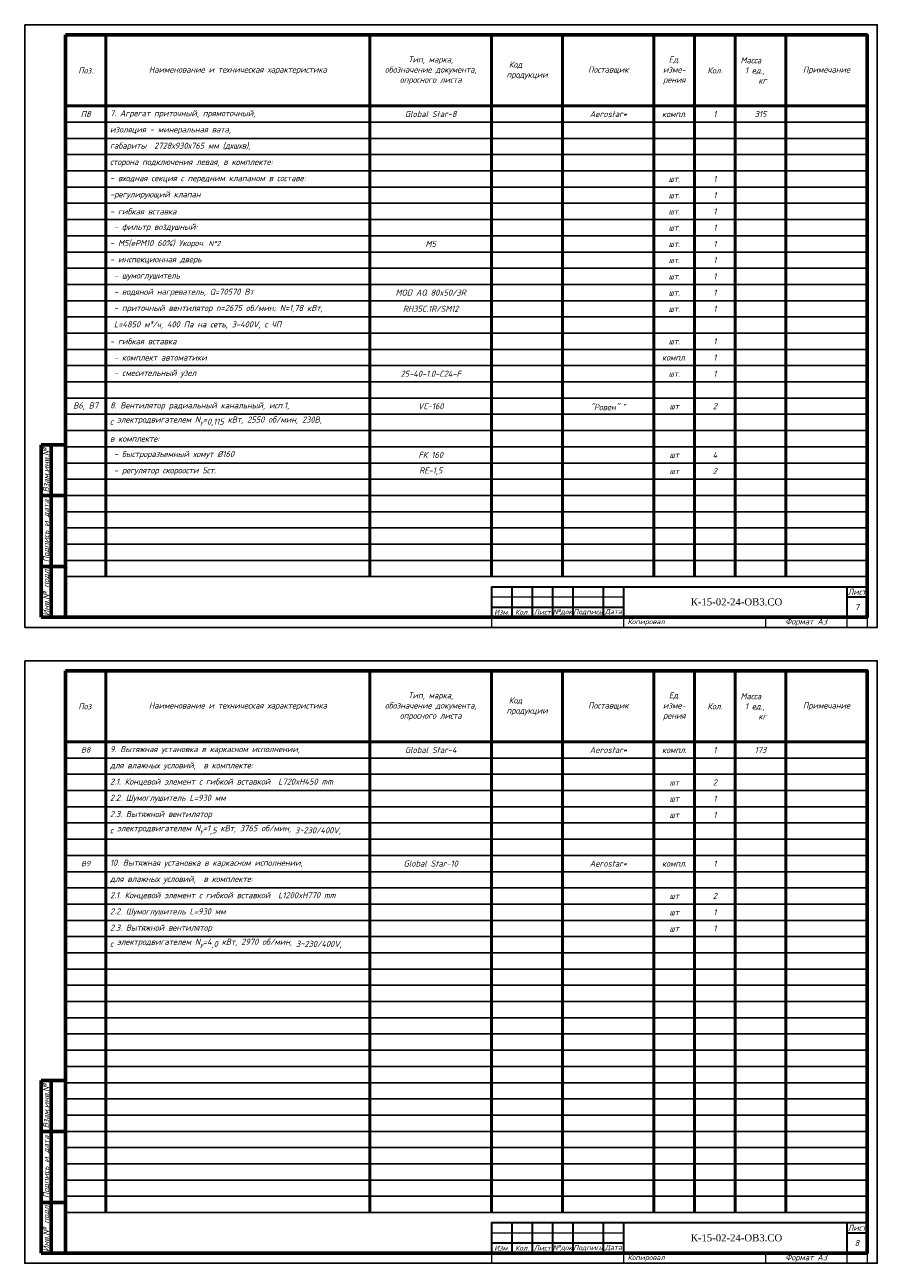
# Model space of a CAD drawing. Header units: millimetres. Extents: x 1968263 to 2088132, y -462280 to -24812.
# Tile 4 of 8: x 2042322 to 2084322, y -294451 to -233408. Entities that reach past the tile are written whole.
import ezdxf
from ezdxf.enums import TextEntityAlignment as Align

# ---------------------------------------------------------------- set-up
doc = ezdxf.new("R2010")
doc.units = ezdxf.units.MM
doc.header["$MEASUREMENT"] = 0
doc.layers.get('0').update_dxf_attribs({"lineweight": 18})
doc.layers.add('AP_штамп', color=150, linetype='Continuous', lineweight=25)
doc.layers.add('ОВ формат + ОД', color=251, linetype='Continuous')
doc.styles.add('AP_штамп', font='isocpeui.ttf')
doc.styles.add('Iso300', font='isocpeui.ttf', dxfattribs={"height": 300})
doc.styles.add('TNM', font='simplex.shx', dxfattribs={"width": 0.8})
doc.styles.add('курсив', font='isocpeui.ttf')

# ---------------------------------------------------------------- blocks, each defined once
blk = doc.blocks.new('ИНВ №')
at = {"color": 7, "lineweight": 60, "ltscale": 10}
for p, q in [((-1200, 8500), (-1200, 0)), ((-700, 8500), (-700, 0)), ((0, 8500), (0, 0)), ((0, 6000), (-1200, 6000))]:
    blk.add_line(p, q, dxfattribs=at)
at = {"lineweight": 60, "ltscale": 10}
blk.add_line((0, 8500), (-1200, 8500), dxfattribs=at)
at = {"color": 7, "lineweight": 60}
for p, q in [((0, 8500), (-1200, 8500)), ((0, 2500), (-1200, 2500)), ((0, 0), (-1200, 0))]:
    blk.add_line(p, q, dxfattribs=at)
at = {"color": 7, "lineweight": -3, "style": 'Iso300'}
for s, p in [('Взам.инв.№', (-950, 7250)), ('Подпись и дата', (-950, 4250)), ('Инв.№ подл.', (-950, 1250))]:
    blk.add_text(s, height=300, rotation=90, dxfattribs=at).set_placement(p, align=Align.MIDDLE_CENTER)
blk = doc.blocks.new('*T24')
at = {"color": 0, "linetype": 'ByBlock', "lineweight": 50, "transparency": 16777216}
for p, q in [((0, 0), (39500, 0)), ((0, 0), (0, -3500)), ((2000, 0), (2000, -3500)), ((15000, 0), (15000, -3500)), ((21000, 0), (21000, -3500)), ((24500, 0), (24500, -3500)), ((29000, 0), (29000, -3500)), ((31000, 0), (31000, -3500)), ((33000, 0), (33000, -3500)), ((35500, 0), (35500, -3500)), ((39500, 0), (39500, -3500)), ((0, -3500), (39500, -3500))]:
    blk.add_line(p, q, dxfattribs=at)
at = {"color": 0, "transparency": 16777216, "attachment_point": 5, "style": 'Iso300'}
for s, insert, char_height, width in [('Тип, марка,\\Pобозначение документа,\\Pопросного листа', (18000, -1750), 300, 5700), ('Ед. изме- рения', (30000, -1750), 300, 1700), ('Поз.', (1000, -1750), 300, 1700), ('{\\H1.2x;Наименование и техническая характеристика }', (8500, -1750), 250, 12700), ('Код       продукции', (22750, -1750), 300, 3200), ('Поставщик', (26750, -1750), 300, 4200), ('Кол.', (32000, -1750), 300, 1700), ('Масса        1 ед.,       кг', (34250, -1750), 300, 2200), ('Примечание', (37500, -1750), 300, 3700)]:
    blk.add_mtext(s, dxfattribs=dict(at, insert=insert, char_height=char_height, width=width))
blk = doc.blocks.new('*T25')
at = {"color": 0, "linetype": 'ByBlock', "lineweight": 50, "transparency": 16777216}
for p, q in [((0, 0), (2000, 0)), ((0, 0), (0, -23200)), ((2000, 0), (2000, -23200)), ((15000, 0), (39500, 0)), ((15000, 0), (15000, -23200)), ((21000, 0), (21000, -23200)), ((24500, 0), (24500, -23200)), ((29000, 0), (29000, -23200)), ((31000, 0), (31000, -23200)), ((33000, 0), (33000, -23200)), ((35500, 0), (35500, -23200)), ((39500, 0), (39500, -23200))]:
    blk.add_line(p, q, dxfattribs=at)
at = {"color": 0, "linetype": 'ByBlock', "lineweight": 25, "transparency": 16777216}
for p, q in [((2000, 0), (15000, 0)), ((0, -800), (39500, -800)), ((0, -1600), (39500, -1600)), ((0, -2400), (39500, -2400)), ((0, -3200), (39500, -3200)), ((0, -4000), (39500, -4000)), ((0, -4800), (39500, -4800)), ((0, -5600), (39500, -5600)), ((0, -6400), (39500, -6400)), ((0, -7200), (39500, -7200)), ((0, -8000), (39500, -8000)), ((0, -8800), (39500, -8800)), ((0, -9600), (39500, -9600)), ((0, -10400), (39500, -10400)), ((0, -11200), (39500, -11200)), ((0, -12000), (39500, -12000)), ((0, -12800), (39500, -12800)), ((0, -13600), (39500, -13600)), ((0, -14400), (39500, -14400)), ((0, -15200), (39500, -15200)), ((0, -16000), (39500, -16000)), ((0, -16800), (39500, -16800)), ((0, -17600), (39500, -17600)), ((0, -18400), (39500, -18400)), ((0, -19200), (39500, -19200)), ((0, -20000), (39500, -20000)), ((0, -20800), (39500, -20800)), ((0, -21600), (39500, -21600)), ((0, -22400), (39500, -22400)), ((0, -23200), (39500, -23200))]:
    blk.add_line(p, q, dxfattribs=at)
at = {"color": 0, "transparency": 16777216, "char_height": 300}
for s, insert, width, attachment_point, style in [('П8', (1000, -400), 1900, 5, 'Iso300'), ('{\\C256;7. Агрегат приточный, прямоточный, }', (2200, -400), 12600, 4, 'Iso300'), ('Global Star-8', (18000, -400), 5600, 5, 'Iso300'), ('Aerostar*', (26750, -400), 4400, 5, 'Iso300'), ('компл.', (30000, -400), 1900, 5, 'Iso300'), ('1', (32000, -400), 1900, 5, 'Iso300'), ('315', (34250, -400), 2400, 5, 'Iso300'), ('изоляция - минеральная вата,', (2200, -1200), 12600, 4, 'Iso300'), ('габариты  2728х930х765 мм (дхшхв), ', (2200, -2000), 12600, 4, 'Iso300'), ('сторона подключения {\\C1;левая, в\\C256; комплекте: }', (2200, -2800), 12600, 4, 'Iso300'), ('{\\C3;- входная секция с передним клапаном в составе:}', (2200, -3600), 12600, 4, 'Iso300'), ('шт.', (30000, -3600), 1900, 5, 'Iso300'), ('1', (32000, -3600), 1900, 5, 'Iso300'), ('-{\\C3;регулирующий клапан}', (2200, -4400), 12600, 4, 'Iso300'), ('1', (32000, -4400), 1900, 5, 'Iso300'), ('шт.', (30000, -4400), 1900, 5, 'Iso300'), ('- гибкая вставка', (2200, -5200), 12600, 4, 'Iso300'), ('шт.', (30000, -5200), 1900, 5, 'Iso300'), ('1', (32000, -5200), 1900, 5, 'Iso300'), ('{\\C256; \\C3;- фильтр воздушный: }', (2200, -6000), 12600, 4, 'Iso300'), ('шт.', (30000, -6000), 1900, 5, 'Iso300'), ('1', (32000, -6000), 1900, 5, 'Iso300'), ('- {\\C256;M5(ePM10 60%) Укороч. \\H0.83333x;N°2}', (2200, -6800), 12600, 4, 'Iso300'), ('М5', (18000, -6800), 5900, 5, 'Iso300'), ('шт.', (30000, -6800), 1900, 5, 'Iso300'), ('1', (32000, -6800), 1900, 5, 'Iso300'), ('- инспекционная дверь', (2200, -7600), 12600, 4, 'Iso300'), ('шт.', (30000, -7600), 1900, 5, 'Iso300'), ('1', (32000, -7600), 1900, 5, 'Iso300'), ('{\\C256; - шумоглушитель}', (2200, -8400), 12600, 4, 'Iso300'), ('шт.', (30000, -8400), 1900, 5, 'Iso300'), ('1', (32000, -8400), 1900, 5, 'Iso300'), ('{\\C3; - водяной нагреватель, Q=70570 Вт}', (2200, -9200), 12600, 4, 'Iso300'), ('{\\C256;MOD AQ 80x50/3R}', (18000, -9200), 5900, 5, 'Iso300'), ('шт.', (30000, -9200), 1900, 5, 'Iso300'), ('1', (32000, -9200), 1900, 5, 'Iso300'), (' -{\\C3; приточный вентилятор n=2675 об/мин; N=1,78 кВт, }', (2200, -10000), 12600, 4, 'Iso300'), ('{\\C256;RH35C.1R/SM12}', (18000, -10000), 5900, 5, 'Iso300'), ('шт.', (30000, -10000), 1900, 5, 'Iso300'), ('1', (32000, -10000), 1900, 5, 'Iso300'), ('{\\C3; L=4850 м³/ч, 400 Па на сеть, 3-400V, с ЧП}', (2200, -10800), 12600, 4, 'Iso300'), ('- гибкая вставка', (2200, -11600), 12600, 4, 'Iso300'), ('шт.', (30000, -11600), 1900, 5, 'Iso300'), ('1', (32000, -11600), 1900, 5, 'Iso300'), ('{\\C256; - комплект автоматики\\P}', (2200, -12400), 12600, 4, 'Iso300'), ('компл.', (30000, -12400), 1900, 5, 'Iso300'), ('1', (32000, -12400), 1900, 5, 'Iso300'), ('{\\C256; - cмесительный узел}', (2200, -13200), 12600, 4, 'Iso300'), ('{\\C1;25-40-1.0-C24-F}', (18000, -13200), 5900, 5, 'Iso300'), ('шт.', (30000, -13200), 1900, 5, 'Iso300'), ('1', (32000, -13200), 1900, 5, 'курсив'), ('В6, В7', (1000, -14800), 1900, 5, 'Iso300'), ('\\A1;{\\C256;8. Вентилятор радиальный канальный, исп.1,}', (2200, -14800), 12600, 4, 'Iso300'), ('VC-160', (18000, -14800), 5900, 5, 'Iso300'), ('\\A1;{\\C256;"Ровен" \\H0.7x;\\S*^ ;}', (26750, -14800), 4400, 5, 'Iso300'), ('2', (32000, -14800), 1900, 5, 'Iso300'), ('шт', (30000, -14800), 1900, 5, 'Iso300'), ('{\\C256;с\\A1; электродвигателем N\\H0.7x;\\S^ у;\\H1.4286x;=\\A0;\\H0.99998x;0,115 \\A1;кВт, 2550 об/мин, 230В, }', (2200, -15600), 12600, 4, 'Iso300'), ('\\A1;{\\C256;в комплекте:}', (2200, -16400), 12600, 4, 'Iso300'), ('\\A1;{\\C256; - быстроразъемный хомут %%C160}', (2200, -17200), 12600, 4, 'Iso300'), ('{\\C256;FК 160}', (18000, -17200), 5900, 5, 'Iso300'), ('шт', (30000, -17200), 1900, 5, 'Iso300'), ('4', (32000, -17200), 1900, 5, 'Iso300'), ('\\A1;{\\C256; - регулятор скороости 5ст.}', (2200, -18000), 12600, 4, 'Iso300'), ('{\\C256;RЕ-1,5}', (18000, -18000), 5900, 5, 'Iso300'), ('шт', (30000, -18000), 1900, 5, 'Iso300'), ('2', (32000, -18000), 1900, 5, 'Iso300')]:
    blk.add_mtext(s, dxfattribs=dict(at, insert=insert, width=width, attachment_point=attachment_point, style=style))
blk = doc.blocks.new('*T55')
at = {"layer": 'AP_штамп', "color": 0, "linetype": 'Continuous', "lineweight": 30, "transparency": 16777216}
for p, q in [((0, 0), (6500, 0)), ((1000, 0), (1000, -1000)), ((2000, 0), (2000, -1000)), ((3000, 0), (3000, -1000)), ((4000, 0), (4000, -1000)), ((5500, 0), (5500, -1000)), ((17504, 0), (18500, 0)), ((17504, -500), (18500, -500)), ((2000, -1000), (3000, -1000)), ((4000, -1000), (5500, -1000))]:
    blk.add_line(p, q, dxfattribs=at)
at = {"layer": 'AP_штамп', "color": 0, "linetype": 'Continuous', "lineweight": 35, "transparency": 16777216}
for p, q in [((0, 0), (0, -1500)), ((6500, 0), (17504, 0)), ((6500, 0), (6500, -1500)), ((17504, 0), (17504, -1500)), ((18500, 0), (18500, -1500)), ((0, -1000), (2000, -1000)), ((1000, -1000), (1000, -1500)), ((2000, -1000), (2000, -1500)), ((3000, -1000), (4000, -1000)), ((3000, -1000), (3000, -1500)), ((4000, -1000), (4000, -1500)), ((5500, -1000), (6500, -1000)), ((5500, -1000), (5500, -1500)), ((0, -1500), (18500, -1500))]:
    blk.add_line(p, q, dxfattribs=at)
at = {"layer": 'AP_штамп', "color": 0, "linetype": 'Continuous', "lineweight": -2, "transparency": 16777216}
blk.add_line((0, -500), (6500, -500), dxfattribs=at)
at = {"layer": 'Defpoints', "color": 8, "linetype": 'ByBlock', "lineweight": 0, "transparency": 16777216}
for p, q in [((0, -1500), (0, -2000)), ((6500, -1500), (6500, -2000)), ((13500, -1500), (13500, -2000)), ((17504, -1500), (17504, -2000)), ((18500, -1500), (18500, -2000)), ((0, -2000), (18500, -2000))]:
    blk.add_line(p, q, dxfattribs=at)
at = {"layer": 'AP_штамп', "color": 0, "transparency": 16777216}
for s, insert, char_height, width, attachment_point, style in [('\\A1;{\\fTimes New Roman|b0|i0|c204|p18;\\W1; К-15-02-24-ОВ3.СО}', (12002, -750), 350, 11002.54, 5, 'TNM'), ('Лист', (18002, -250), 300, 995.46, 5, 'Iso300'), ('Изм.', (500, -1250), 250, 999, 5, 'AP_штамп'), ('Кол.', (1500, -1250), 250, 999, 5, 'AP_штамп'), ('Лист', (2500, -1250), 250, 999, 5, 'AP_штамп'), ('№док', (3500, -1250), 250, 999, 5, 'AP_штамп'), ('Подпись', (4750, -1250), 250, 1499, 5, 'AP_штамп'), ('Дата', (6000, -1250), 250, 999, 5, 'AP_штамп'), ('7', (18002, -1000), 300, 995.46, 5, 'Iso300'), ('Копировал', (6700, -1750), 250, 6600, 4, 'AP_штамп'), ('Формат А3', (15502, -1750), 300, 4002.54, 5, 'Iso300')]:
    blk.add_mtext(s, dxfattribs=dict(at, insert=insert, char_height=char_height, width=width, attachment_point=attachment_point, style=style))
blk = doc.blocks.new('*T46')
at = {"color": 0, "linetype": 'ByBlock', "lineweight": 50, "transparency": 16777216}
for p, q in [((0, 0), (39500, 0)), ((0, 0), (0, -3500)), ((2000, 0), (2000, -3500)), ((15000, 0), (15000, -3500)), ((21000, 0), (21000, -3500)), ((24500, 0), (24500, -3500)), ((29000, 0), (29000, -3500)), ((31000, 0), (31000, -3500)), ((33000, 0), (33000, -3500)), ((35500, 0), (35500, -3500)), ((39500, 0), (39500, -3500)), ((0, -3500), (39500, -3500))]:
    blk.add_line(p, q, dxfattribs=at)
at = {"color": 0, "transparency": 16777216, "attachment_point": 5, "style": 'Iso300'}
for s, insert, char_height, width in [('Тип, марка,\\Pобозначение документа,\\Pопросного листа', (18000, -1750), 300, 5700), ('Ед. изме- рения', (30000, -1750), 300, 1700), ('Поз.', (1000, -1750), 300, 1700), ('{\\H1.2x;Наименование и техническая характеристика }', (8500, -1750), 250, 12700), ('Код       продукции', (22750, -1750), 300, 3200), ('Поставщик', (26750, -1750), 300, 4200), ('Кол.', (32000, -1750), 300, 1700), ('Масса        1 ед.,       кг', (34250, -1750), 300, 2200), ('Примечание', (37500, -1750), 300, 3700)]:
    blk.add_mtext(s, dxfattribs=dict(at, insert=insert, char_height=char_height, width=width))
blk = doc.blocks.new('*T47')
at = {"color": 0, "linetype": 'ByBlock', "lineweight": 50, "transparency": 16777216}
for p, q in [((0, 0), (39500, 0)), ((0, 0), (0, -23200)), ((2000, 0), (2000, -23200)), ((15000, 0), (15000, -23200)), ((21000, 0), (21000, -23200)), ((24500, 0), (24500, -23200)), ((29000, 0), (29000, -23200)), ((31000, 0), (31000, -23200)), ((33000, 0), (33000, -23200)), ((35500, 0), (35500, -23200)), ((39500, 0), (39500, -23200))]:
    blk.add_line(p, q, dxfattribs=at)
at = {"color": 0, "linetype": 'ByBlock', "lineweight": 25, "transparency": 16777216}
for p, q in [((0, -800), (39500, -800)), ((0, -1600), (39500, -1600)), ((0, -2400), (39500, -2400)), ((0, -3200), (39500, -3200)), ((0, -4000), (39500, -4000)), ((0, -4800), (39500, -4800)), ((0, -5600), (39500, -5600)), ((0, -6400), (39500, -6400)), ((0, -7200), (39500, -7200)), ((0, -8000), (39500, -8000)), ((0, -8800), (39500, -8800)), ((0, -9600), (39500, -9600)), ((0, -10400), (39500, -10400)), ((0, -11200), (39500, -11200)), ((0, -12000), (39500, -12000)), ((0, -12800), (39500, -12800)), ((0, -13600), (39500, -13600)), ((0, -14400), (39500, -14400)), ((0, -15200), (39500, -15200)), ((0, -16000), (39500, -16000)), ((0, -16800), (39500, -16800)), ((0, -17600), (39500, -17600)), ((0, -18400), (39500, -18400)), ((0, -19200), (39500, -19200)), ((0, -20000), (39500, -20000)), ((0, -20800), (39500, -20800)), ((0, -21600), (39500, -21600)), ((0, -22400), (39500, -22400)), ((0, -23200), (39500, -23200))]:
    blk.add_line(p, q, dxfattribs=at)
at = {"color": 0, "transparency": 16777216, "style": 'Iso300'}
for s, insert, char_height, width, attachment_point in [('В8', (1000, -400), 260, 1900, 5), ('\\A1;{\\C256;9. Вытяжная установка в каркасном исполнении,}', (2200, -400), 300, 12600, 4), ('Global Star-4', (18000, -400), 300, 5900, 5), ('Aerostar*', (26750, -400), 300, 4400, 5), ('компл.', (30000, -400), 300, 1900, 5), ('1', (32000, -400), 300, 1900, 5), ('173', (34250, -400), 300, 2400, 5), ('\\A1;{\\C256;для влажных условий,  в комплекте:}', (2200, -1200), 300, 12600, 4), ('2.1. Концевой элемент с гибкой вставкой {\\C3; L720xH450 mm}', (2200, -2000), 300, 12600, 4), ('2', (32000, -2000), 300, 1900, 5), ('шт', (30000, -2000), 300, 1900, 5), ('2.2. Шумоглушитель L=930 мм', (2200, -2800), 300, 12600, 4), ('шт', (30000, -2800), 300, 1900, 5), ('1', (32000, -2800), 300, 1900, 5), ('2.3. Вытяжной вентилятор', (2200, -3600), 300, 12600, 4), ('шт', (30000, -3600), 300, 1900, 5), ('1', (32000, -3600), 300, 1900, 5), ('{\\C256;с\\A1; электродвигателем N\\H0.7x;\\S^ у;\\H1.4286x;=1\\A0;\\H0.99998x;,5 \\A1;кВт, 3765 об/мин, \\A0;3~230/400V\\A1;, }', (2200, -4400), 300, 12600, 4), ('В9', (1000, -6000), 260, 1900, 5), ('\\A1;{\\C256;10. Вытяжная установка в каркасном исполнении,}', (2200, -6000), 300, 12600, 4), ('Global Star-10', (18000, -6000), 300, 5900, 5), ('Aerostar*', (26750, -6000), 300, 4400, 5), ('компл.', (30000, -6000), 300, 1900, 5), ('1', (32000, -6000), 300, 1900, 5), ('\\A1;{\\C256;для влажных условий,  в комплекте:}', (2200, -6800), 300, 12600, 4), ('2.1. Концевой элемент с гибкой вставкой {\\C3; L1200xH770 mm}', (2200, -7600), 300, 12600, 4), ('шт', (30000, -7600), 300, 1900, 5), ('2', (32000, -7600), 300, 1900, 5), ('2.2. Шумоглушитель L=930 мм', (2200, -8400), 300, 12600, 4), ('шт', (30000, -8400), 300, 1900, 5), ('1', (32000, -8400), 300, 1900, 5), ('2.3. Вытяжной вентилятор', (2200, -9200), 300, 12600, 4), ('шт', (30000, -9200), 300, 1900, 5), ('1', (32000, -9200), 300, 1900, 5), ('{\\C256;с\\A1; электродвигателем N\\H0.7x;\\S^ у;\\H1.4286x;=4\\A0;\\H0.99998x;,0 \\A1;кВт, 2970 об/мин, \\A0;3~230/400V\\A1;, }', (2200, -10000), 300, 12600, 4)]:
    blk.add_mtext(s, dxfattribs=dict(at, insert=insert, char_height=char_height, width=width, attachment_point=attachment_point))
blk = doc.blocks.new('*T49')
at = {"layer": 'AP_штамп', "color": 0, "linetype": 'Continuous', "lineweight": 30, "transparency": 16777216}
for p, q in [((0, 0), (6500, 0)), ((1000, 0), (1000, -1000)), ((2000, 0), (2000, -1000)), ((3000, 0), (3000, -1000)), ((4000, 0), (4000, -1000)), ((5500, 0), (5500, -1000)), ((17504, 0), (18500, 0)), ((17504, -500), (18500, -500)), ((2000, -1000), (3000, -1000)), ((4000, -1000), (5500, -1000))]:
    blk.add_line(p, q, dxfattribs=at)
at = {"layer": 'AP_штамп', "color": 0, "linetype": 'Continuous', "lineweight": 35, "transparency": 16777216}
for p, q in [((0, 0), (0, -1500)), ((6500, 0), (17504, 0)), ((6500, 0), (6500, -1500)), ((17504, 0), (17504, -1500)), ((18500, 0), (18500, -1500)), ((0, -1000), (2000, -1000)), ((1000, -1000), (1000, -1500)), ((2000, -1000), (2000, -1500)), ((3000, -1000), (4000, -1000)), ((3000, -1000), (3000, -1500)), ((4000, -1000), (4000, -1500)), ((5500, -1000), (6500, -1000)), ((5500, -1000), (5500, -1500)), ((0, -1500), (18500, -1500))]:
    blk.add_line(p, q, dxfattribs=at)
at = {"layer": 'AP_штамп', "color": 0, "linetype": 'Continuous', "lineweight": -2, "transparency": 16777216}
blk.add_line((0, -500), (6500, -500), dxfattribs=at)
at = {"layer": 'Defpoints', "color": 8, "linetype": 'ByBlock', "lineweight": 0, "transparency": 16777216}
for p, q in [((0, -1500), (0, -2000)), ((6500, -1500), (6500, -2000)), ((13500, -1500), (13500, -2000)), ((17504, -1500), (17504, -2000)), ((18500, -1500), (18500, -2000)), ((0, -2000), (18500, -2000))]:
    blk.add_line(p, q, dxfattribs=at)
at = {"layer": 'AP_штамп', "color": 0, "transparency": 16777216}
for s, insert, char_height, width, attachment_point, style in [('\\A1;{\\fTimes New Roman|b0|i0|c204|p18;\\W1; К-15-02-24-ОВ3.СО}', (12002, -750), 350, 11002.54, 5, 'TNM'), ('Лист', (18002, -250), 300, 995.46, 5, 'Iso300'), ('Изм.', (500, -1250), 250, 999, 5, 'AP_штамп'), ('Кол.', (1500, -1250), 250, 999, 5, 'AP_штамп'), ('Лист', (2500, -1250), 250, 999, 5, 'AP_штамп'), ('№док', (3500, -1250), 250, 999, 5, 'AP_штамп'), ('Подпись', (4750, -1250), 250, 1499, 5, 'AP_штамп'), ('Дата', (6000, -1250), 250, 999, 5, 'AP_штамп'), ('8', (18002, -1000), 300, 995.46, 5, 'Iso300'), ('Копировал', (6700, -1750), 250, 6600, 4, 'AP_штамп'), ('Формат А3', (15502, -1750), 300, 4002.54, 5, 'Iso300')]:
    blk.add_mtext(s, dxfattribs=dict(at, insert=insert, char_height=char_height, width=width, attachment_point=attachment_point, style=style))

msp = doc.modelspace()

# ---------------------------------------------------------------- linework, layer by layer
at = {"layer": 'ОВ формат + ОД', "color": 251}
for points in [[(2042322, -233408), (2084322, -233408), (2084322, -263108), (2042322, -263108)], [(2042322, -264751), (2084322, -264751), (2084322, -294451), (2042322, -294451)]]:
    msp.add_lwpolyline(points, close=True, dxfattribs=at)
at = {"layer": 'ОВ формат + ОД', "color": 251, "lineweight": 60, "ltscale": 10}
for points in [[(2044322, -233908), (2083822, -233908), (2083822, -262608), (2044322, -262608)], [(2044322, -265251), (2083822, -265251), (2083822, -293951), (2044322, -293951)]]:
    msp.add_lwpolyline(points, close=True, dxfattribs=at)

# ---------------------------------------------------------------- block references
for name, p in [('*T24', (2044322, -233908)), ('*T25', (2044322, -237408)), ('*T55', (2065320, -261108, 1)), ('*T46', (2044322, -265251)), ('*T47', (2044322, -268751)), ('*T49', (2065320, -292451, 1))]:
    msp.add_blockref(name, p)
at = {"layer": 'ОВ формат + ОД', "color": 251}
for p in [(2044322, -262608), (2044322, -293951)]:
    msp.add_blockref('ИНВ №', p, dxfattribs=at)

doc.saveas('drawing.dxf')
